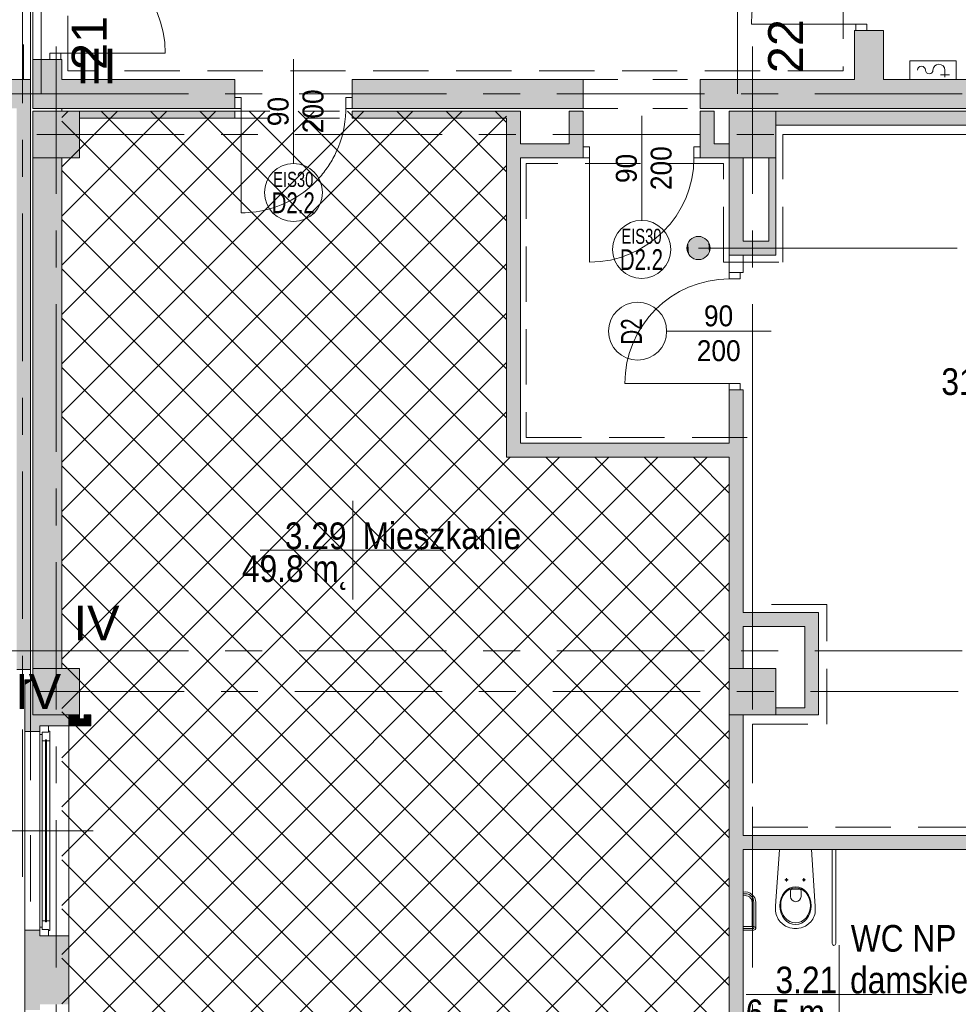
# Model space of a CAD drawing. Header units: centimetres. Extents: x -2424 to 2319, y 5 to 3760.
# Tile 62 of 117: x -1244 to -435, y 2059 to 2907. Entities that reach past the tile are written whole.
import ezdxf

# ---------------------------------------------------------------- set-up
doc = ezdxf.new("R2010")
doc.units = ezdxf.units.CM
for name, pattern in [('Dash', [60, 30, -30]), ('Długa kreska', [142.875, 95.25, -47.625]), ('Hidden', [71.4375, 47.625, -23.8125]), ('Oś', [222.25, 127, -31.75, 31.75, -31.75])]:
    doc.linetypes.add(name, pattern=pattern)
for name, color, linetype, lineweight in [('A-ANNO-NOTE', 131, 'Continuous', 9), ('A-AREA-IDEN', 2, 'Continuous', 13), ('A-DETL', 90, 'Continuous', 9), ('A-DETL-GENF', 92, 'Continuous', 9), ('A-DETL-MEDM', 33, 'Continuous', 25), ('A-DOOR', 31, 'Continuous', 13), ('A-DOOR-HDLN', 31, 'Continuous', 13), ('A-FLOR', 192, 'Continuous', 13), ('A-GLAZ', 151, 'Continuous', 13), ('A-WALL', 113, 'Continuous', 13), ('P-SANR-FIXT', 6, 'Continuous', 9), ('S-COLS', 52, 'Continuous', 13), ('S-GRID', 1, 'Continuous', 13), ('S-GRID-IDEN', 1, 'Continuous', 13)]:
    doc.layers.add(name, color=color, linetype=linetype, lineweight=lineweight)
doc.layers.add('A-WALL-PATT', color=111, linetype='Continuous', lineweight=13, plot=False)
doc.styles.add('Arial', font='arial.ttf', dxfattribs={"width": 0.9, "height": 18})
doc.styles.add('Arial_2', font='arial.ttf', dxfattribs={"width": 0.7, "height": 13})
doc.styles.add('Arial_3', font='arial.ttf', dxfattribs={"width": 0.7, "height": 18})
doc.styles.add('Arial_5', font='arial.ttf', dxfattribs={"height": 30})
doc.styles.add('Arial_6', font='arial.ttf', dxfattribs={"width": 0.85, "height": 23})

# ---------------------------------------------------------------- blocks, each defined once
blk = doc.blocks.new('OTWOR_DRZWIOWY_NIEZABUDOWANY - 185x205-2239522-3_piętro I __3_90 m_ - stan projektowany')
at = {"layer": 'A-DOOR-HDLN', "color": 71, "linetype": 'Dash', "lineweight": 9}
for p, q in [((-92.5, 3), (92.5, 3)), ((-92.5, -3), (92.5, -3))]:
    blk.add_line(p, q, dxfattribs=at)

msp = doc.modelspace()

# ---------------------------------------------------------------- hatches: boundary and pattern name
at = {"layer": 'A-WALL-PATT', "lineweight": 9}
h = msp.add_hatch(color=251, dxfattribs=at)
h.paths.add_polyline_path([(-1446.98, 2830.83), (-1407.12, 2830.83), (-1407.12, 2855.83), (-1446.98, 2855.83), (-1446.98, 2832.49)], flags=0)
h.paths.add_polyline_path([(-1316.12, 2830.83), (-1246.62, 2830.83), (-1246.62, 2843.33), (-1240.62, 2843.33), (-1240.62, 2855.83), (-1316.12, 2855.83)], flags=0)
for points in [[(-1240.62, 2843.33), (-1234.62, 2843.33), (-1234.62, 2855.83), (-1240.62, 2855.83)], [(-1246.62, 2347.33), (-1234.62, 2347.33), (-1234.62, 2843.33), (-1246.62, 2843.33), (-1246.62, 2363.33)]]:
    msp.add_hatch(color=251, dxfattribs=at).paths.add_polyline_path(points, flags=0)
at = {"layer": 'S-COLS', "lineweight": 9}
for points in [[(-1221.26, 2788.33), (-1192.62, 2788.33), (-1192.62, 2828.33), (-1232.62, 2828.33), (-1232.62, 2788.33)], [(-632.62, 2788.33), (-592.62, 2788.33), (-592.62, 2828.33), (-632.62, 2828.33)], [(-1221.26, 2308.33), (-1192.62, 2308.33), (-1192.62, 2348.33), (-1232.62, 2348.33), (-1232.62, 2308.33)], [(-632.62, 2308.33), (-592.62, 2308.33), (-592.62, 2348.33), (-632.62, 2348.33)]]:
    msp.add_hatch(color=251, dxfattribs=at).paths.add_polyline_path(points, flags=0)

# ---------------------------------------------------------------- linework, layer by layer
at = {"layer": 'A-ANNO-NOTE', "color": 251, "lineweight": 9}
for p, q in [((-1008.12, 2873.33), (-1008.12, 2828.33)), ((-1008.12, 2873.33), (-1008.12, 2828.33)), ((-1008.12, 2828.33), (-1008.12, 2783.33)), ((-1008.12, 2828.33), (-1008.12, 2783.33)), ((-708.12, 2824.33), (-708.12, 2734.33)), ((-708.12, 2824.33), (-708.12, 2734.33)), ((-596.62, 2638.83), (-686.62, 2638.83)), ((-596.62, 2638.83), (-686.62, 2638.83)), ((-1207.62, 2208.33), (-1300.62, 2208.33)), ((-1207.62, 2208.33), (-1300.62, 2208.33)), ((-1180.62, 2208.33), (-1207.62, 2208.33)), ((-1180.62, 2208.33), (-1207.62, 2208.33))]:
    msp.add_line(p, q, dxfattribs=at)
for centre in [(-1008.12, 2758.33), (-708.12, 2709.33), (-711.62, 2638.83)]:
    msp.add_circle(centre, 25, dxfattribs=at)
at = {"layer": 'A-AREA-IDEN', "color": 251, "lineweight": 9}
for p, q in [((-659.22, 2710.5), (-436.3, 2710.5)), ((-956.96, 2492.64), (-956.96, 2450.14)), ((-947.2, 2450.14), (-1036.96, 2450.14)), ((-1036.96, 2450.14), (-876.96, 2450.14)), ((-956.96, 2450.14), (-956.96, 2407.64)), ((-538.03, 2109.89), (-538.03, 2067.39)), ((-528.28, 2067.39), (-618.03, 2067.39)), ((-618.03, 2067.39), (-458.03, 2067.39)), ((-538.03, 2067.39), (-538.03, 2024.89))]:
    msp.add_line(p, q, dxfattribs=at)
msp.add_circle((-659.22, 2710.5), 10, dxfattribs=at)
at = {"layer": 'A-AREA-IDEN', "color": 251, "linetype": 'Continuous', "lineweight": 9, "extrusion": (0, 0, -1)}
for points in [[(668.61, 2713.92), (668.05, 2705.8), (668.05, 2715.19)], [(668.05, 2715.19), (667.31, 2704.62), (667.31, 2716.38)], [(668.05, 2715.19), (668.05, 2705.8), (667.31, 2704.62)], [(667.31, 2716.38), (666.41, 2703.55), (666.41, 2717.44)], [(667.31, 2716.38), (667.31, 2704.62), (666.41, 2703.55)], [(666.41, 2717.44), (665.37, 2702.62), (665.37, 2718.38)], [(666.41, 2717.44), (666.41, 2703.55), (665.37, 2702.62)], [(665.37, 2718.38), (664.22, 2701.84), (664.22, 2719.16)], [(665.37, 2718.38), (665.37, 2702.62), (664.22, 2701.84)], [(664.22, 2719.16), (662.96, 2701.23), (662.96, 2719.77)], [(664.22, 2719.16), (664.22, 2701.84), (662.96, 2701.23)], [(662.96, 2719.77), (661.64, 2700.79), (661.64, 2720.2)], [(662.96, 2719.77), (662.96, 2701.23), (661.64, 2700.79)], [(661.64, 2720.2), (660.26, 2700.55), (660.26, 2720.44)], [(661.64, 2720.2), (661.64, 2700.79), (660.26, 2700.55)], [(660.26, 2720.44), (658.87, 2700.5), (658.87, 2720.49)], [(660.26, 2720.44), (660.26, 2700.55), (658.87, 2700.5)], [(658.87, 2720.49), (658.87, 2700.5), (657.48, 2700.65)], [(658.87, 2720.49), (657.48, 2700.65), (657.48, 2720.35)], [(657.48, 2720.35), (657.48, 2700.65), (656.13, 2700.99)], [(657.48, 2720.35), (656.13, 2700.99), (656.13, 2720.01)], [(656.13, 2720.01), (656.13, 2700.99), (654.83, 2701.51)], [(656.13, 2720.01), (654.83, 2701.51), (654.83, 2719.49)], [(654.83, 2719.49), (654.83, 2701.51), (653.62, 2702.21)], [(654.83, 2719.49), (653.62, 2702.21), (653.62, 2718.79)], [(653.62, 2718.79), (653.62, 2702.21), (652.53, 2703.07)], [(653.62, 2718.79), (652.53, 2703.07), (652.53, 2717.93)], [(652.53, 2717.93), (652.53, 2703.07), (651.56, 2704.07)], [(652.53, 2717.93), (651.56, 2704.07), (651.56, 2716.93)], [(651.56, 2716.93), (651.56, 2704.07), (650.74, 2705.2)], [(651.56, 2716.93), (650.74, 2705.2), (650.74, 2715.8)], [(650.74, 2715.8), (650.74, 2705.2), (650.08, 2706.43)], [(650.74, 2715.8), (650.08, 2706.43), (650.08, 2714.57)], [(669.19, 2711.2), (669, 2708.42), (669, 2712.58)], [(669, 2708.42), (669.19, 2711.2), (669.19, 2709.8)], [(669, 2712.58), (668.61, 2707.08), (668.61, 2713.92)], [(669, 2712.58), (669, 2708.42), (668.61, 2707.08)], [(668.61, 2713.92), (668.61, 2707.08), (668.05, 2705.8)], [(650.08, 2714.57), (650.08, 2706.43), (649.6, 2707.74)], [(650.08, 2714.57), (649.6, 2707.74), (649.6, 2713.25)], [(649.6, 2713.25), (649.6, 2707.74), (649.31, 2709.11)], [(649.6, 2713.25), (649.31, 2709.11), (649.31, 2711.89)], [(649.31, 2711.89), (649.31, 2709.11), (649.22, 2710.5)]]:
    msp.add_solid(points, dxfattribs=at)
at = {"layer": 'A-DETL', "color": 251, "linetype": 'Długa kreska', "lineweight": 9}
for p, q in [((-1234.62, 3558.33), (-1234.62, 2347.33)), ((-1234.62, 2347.33), (-1234.62, 2147.33))]:
    msp.add_line(p, q, dxfattribs=at)
at = {"layer": 'A-DETL', "color": 251, "linetype": 'Hidden', "lineweight": 9}
for p, q in [((-1202.56, 2863.06), (-1202.56, 3507.06)), ((-534.56, 3081.33), (-534.56, 2863.06)), ((-534.56, 2863.06), (-1202.56, 2863.06)), ((-586.62, 2698.33), (-586.62, 2808.33)), ((-330.12, 2808.33), (-586.62, 2808.33)), ((-637.62, 2783.33), (-807.62, 2783.33)), ((-807.62, 2783.33), (-807.62, 2547.33)), ((-637.62, 2698.33), (-637.62, 2783.33)), ((-637.62, 2698.33), (-586.62, 2698.33)), ((-807.62, 2547.33), (-612.62, 2547.33)), ((-612.62, 2547.33), (-612.62, 2403.33)), ((-548.62, 2403.33), (-612.62, 2403.33)), ((-548.62, 2300.33), (-548.62, 2403.33)), ((-612.62, 2300.33), (-548.62, 2300.33)), ((-612.62, 2300.33), (-612.62, 2211.46)), ((-612.62, 2211.46), (-394.62, 2211.46))]:
    msp.add_line(p, q, dxfattribs=at)
at = {"layer": 'A-DETL-GENF', "color": 251, "lineweight": 9}
for p, q in [((-523.62, 2903.33), (-514.07, 2903.33)), ((-523.62, 2897.83), (-523.62, 2903.33)), ((-514.07, 2903.33), (-514.07, 2897.83)), ((-514.07, 2897.83), (-523.62, 2897.83)), ((-1208.62, 2878.33), (-1218.17, 2878.33)), ((-1218.17, 2878.33), (-1218.17, 2872.83)), ((-1208.62, 2872.83), (-1208.62, 2878.33)), ((-1218.17, 2872.83), (-1208.62, 2872.83)), ((-1053.12, 2840.33), (-1058.62, 2840.33)), ((-1058.62, 2840.33), (-1058.62, 2830.83)), ((-1053.12, 2830.83), (-1053.12, 2840.33)), ((-957.62, 2840.33), (-963.12, 2840.33)), ((-963.12, 2840.33), (-963.12, 2830.83)), ((-957.62, 2830.83), (-957.62, 2840.33)), ((-1058.62, 2830.83), (-1053.12, 2830.83)), ((-963.12, 2830.83), (-957.62, 2830.83)), ((-753.12, 2797.83), (-758.62, 2797.83)), ((-758.62, 2797.83), (-758.62, 2788.33)), ((-753.12, 2788.33), (-753.12, 2797.83)), ((-657.62, 2797.83), (-663.12, 2797.83)), ((-663.12, 2797.83), (-663.12, 2788.33)), ((-657.62, 2788.33), (-657.62, 2797.83)), ((-758.62, 2788.33), (-753.12, 2788.33)), ((-663.12, 2788.33), (-657.62, 2788.33)), ((-632.62, 2683.83), (-632.62, 2689.33)), ((-632.62, 2689.33), (-623.12, 2689.33)), ((-623.12, 2683.83), (-632.62, 2683.83)), ((-623.12, 2689.33), (-623.12, 2683.83)), ((-632.62, 2593.83), (-623.12, 2593.83)), ((-632.62, 2588.33), (-632.62, 2593.83)), ((-623.12, 2588.33), (-632.62, 2588.33)), ((-623.12, 2593.83), (-623.12, 2588.33))]:
    msp.add_line(p, q, dxfattribs=at)
at = {"layer": 'A-DETL-GENF', "color": 251, "linetype": 'Continuous', "lineweight": 9}
for p, q in [((-1207.62, 2822.89), (-1202.18, 2828.33)), ((-1207.62, 2780.46), (-1159.76, 2828.33)), ((-1207.62, 2738.03), (-1117.33, 2828.33)), ((-1207.62, 2695.61), (-1074.9, 2828.33)), ((-1207.62, 2653.18), (-1032.48, 2828.33)), ((-1207.62, 2610.75), (-990.05, 2828.33)), ((-1207.62, 2568.33), (-947.62, 2828.33)), ((-1207.62, 2525.9), (-905.2, 2828.33)), ((-1207.62, 2483.47), (-862.77, 2828.33)), ((-632.62, 2287.25), (-1173.7, 2828.33)), ((-632.62, 2329.68), (-1131.27, 2828.33)), ((-824.62, 2564.11), (-1088.84, 2828.33)), ((-824.62, 2606.53), (-1046.42, 2828.33)), ((-824.62, 2648.96), (-1003.99, 2828.33)), ((-824.62, 2691.39), (-961.56, 2828.33)), ((-824.62, 2733.81), (-919.14, 2828.33)), ((-824.62, 2776.24), (-876.71, 2828.33)), ((-824.62, 2818.66), (-834.28, 2828.33)), ((-1207.62, 2441.05), (-824.62, 2824.05)), ((-632.62, 2244.83), (-1207.62, 2819.83)), ((-1207.62, 2398.62), (-824.62, 2781.62)), ((-632.62, 2202.4), (-1207.62, 2777.4)), ((-1207.62, 2356.19), (-824.62, 2739.19)), ((-632.62, 2159.97), (-1207.62, 2734.97)), ((-1207.62, 2313.77), (-824.62, 2696.77)), ((-632.62, 2117.55), (-1207.62, 2692.55)), ((-1207.62, 2271.34), (-824.62, 2654.34)), ((-632.62, 2075.12), (-1207.62, 2650.12)), ((-1207.62, 2228.92), (-824.62, 2611.92)), ((-632.62, 2032.69), (-1207.62, 2607.69)), ((-1207.62, 2186.49), (-824.62, 2569.49)), ((-604.62, 1962.27), (-1207.62, 2565.27)), ((-1207.62, 2144.06), (-821.36, 2530.33)), ((-1207.62, 2101.64), (-778.93, 2530.33)), ((-1207.62, 2059.21), (-736.51, 2530.33)), ((-1207.62, 2016.78), (-694.08, 2530.33)), ((-1207.62, 1974.36), (-651.65, 2530.33)), ((-632.62, 2372.11), (-790.84, 2530.33)), ((-632.62, 2414.53), (-748.42, 2530.33)), ((-632.62, 2456.96), (-705.99, 2530.33)), ((-632.62, 2499.39), (-663.56, 2530.33)), ((-604.62, 1919.84), (-1207.62, 2522.84)), ((-1207.62, 1931.93), (-632.62, 2506.93)), ((-604.62, 1877.42), (-1207.62, 2480.42)), ((-1207.62, 1889.5), (-632.62, 2464.5)), ((-627.96, 1858.33), (-1207.62, 2437.99)), ((-1196.38, 1858.33), (-632.62, 2422.08)), ((-670.39, 1858.33), (-1207.62, 2395.56)), ((-1153.95, 1858.33), (-632.62, 2379.65)), ((-712.81, 1858.33), (-1207.62, 2353.14)), ((-1111.52, 1858.33), (-632.62, 2337.23)), ((-755.24, 1858.33), (-1207.62, 2310.71)), ((-1069.1, 1858.33), (-632.62, 2294.8)), ((-797.67, 1858.33), (-1207.62, 2268.28)), ((-1026.67, 1858.33), (-632.62, 2252.37)), ((-840.09, 1858.33), (-1207.62, 2225.86)), ((-984.24, 1858.33), (-632.62, 2209.95)), ((-882.52, 1858.33), (-1207.62, 2183.43)), ((-941.82, 1858.33), (-632.62, 2167.52)), ((-924.94, 1858.33), (-1207.62, 2141)), ((-899.39, 1858.33), (-632.62, 2125.09)), ((-967.37, 1858.33), (-1207.62, 2098.58)), ((-856.96, 1858.33), (-632.62, 2082.67))]:
    msp.add_line(p, q, dxfattribs=at)
at = {"layer": 'A-DETL-MEDM', "color": 251, "lineweight": 9}
for p, q in [((-514.07, 2903.33), (-523.62, 2903.33)), ((-523.62, 2903.33), (-523.62, 2897.83)), ((-514.07, 2897.83), (-514.07, 2903.33)), ((-523.62, 2897.83), (-514.07, 2897.83)), ((-1218.17, 2878.33), (-1208.62, 2878.33)), ((-1218.17, 2872.83), (-1218.17, 2878.33)), ((-1208.62, 2878.33), (-1208.62, 2872.83)), ((-1208.62, 2872.83), (-1218.17, 2872.83)), ((-1058.62, 2830.83), (-1058.62, 2840.33)), ((-1058.62, 2840.33), (-1053.12, 2840.33)), ((-1053.12, 2840.33), (-1053.12, 2830.83)), ((-963.12, 2840.33), (-963.12, 2830.83)), ((-957.62, 2840.33), (-963.12, 2840.33)), ((-957.62, 2830.83), (-957.62, 2840.33)), ((-1053.12, 2830.83), (-1058.62, 2830.83)), ((-963.12, 2830.83), (-957.62, 2830.83)), ((-758.62, 2788.33), (-758.62, 2797.83)), ((-758.62, 2797.83), (-753.12, 2797.83)), ((-753.12, 2797.83), (-753.12, 2788.33)), ((-663.12, 2797.83), (-663.12, 2788.33)), ((-657.62, 2797.83), (-663.12, 2797.83)), ((-657.62, 2788.33), (-657.62, 2797.83)), ((-753.12, 2788.33), (-758.62, 2788.33)), ((-663.12, 2788.33), (-657.62, 2788.33)), ((-632.62, 2683.83), (-632.62, 2689.33)), ((-632.62, 2689.33), (-623.12, 2689.33)), ((-623.12, 2683.83), (-632.62, 2683.83)), ((-623.12, 2689.33), (-623.12, 2683.83)), ((-623.12, 2593.83), (-632.62, 2593.83)), ((-632.62, 2593.83), (-632.62, 2588.33)), ((-632.62, 2588.33), (-623.12, 2588.33)), ((-623.12, 2588.33), (-623.12, 2593.83))]:
    msp.add_line(p, q, dxfattribs=at)
at = {"layer": 'A-DOOR', "color": 251, "lineweight": 9}
for p, q in [((-523.62, 2903.33), (-613.62, 2903.33)), ((-1208.62, 2878.33), (-1118.62, 2878.33)), ((-1053.12, 2830.83), (-1053.12, 2828.33)), ((-1053.12, 2828.33), (-1053.12, 2740.83)), ((-753.12, 2788.33), (-753.12, 2698.33)), ((-632.62, 2593.83), (-722.62, 2593.83))]:
    msp.add_line(p, q, dxfattribs=at)
for centre, start, end in [((-523.62, 2903.33), 90, 180), ((-1208.62, 2878.33), 0, 90), ((-1053.12, 2830.83), 335.45455, 358.40303), ((-1053.12, 2830.83), 358.40303, 0), ((-1053.12, 2830.83), 327.27273, 335.45455), ((-753.12, 2788.33), 270, 0), ((-1053.12, 2830.83), 319.09091, 327.27273), ((-1053.12, 2830.83), 302.72727, 319.09091), ((-1053.12, 2830.83), 270, 302.72727), ((-632.62, 2593.83), 90, 180)]:
    msp.add_arc(centre, 90, start, end, dxfattribs=at)
at = {"layer": 'A-DOOR-HDLN', "color": 251, "linetype": 'Dash', "lineweight": 9}
for p, q in [((-758.62, 2855.83), (-657.62, 2855.83)), ((-1058.62, 2828.33), (-957.62, 2828.33)), ((-758.62, 2830.83), (-657.62, 2830.83)), ((-1058.62, 2822.33), (-957.62, 2822.33))]:
    msp.add_line(p, q, dxfattribs=at)
at = {"layer": 'A-FLOR', "color": 251, "lineweight": 9}
for p, q in [((-1234.62, 2855.83), (-1234.62, 3040.83)), ((-1232.62, 3023.83), (-1232.62, 2872.83)), ((-1207.62, 2830.83), (-1207.62, 2828.33))]:
    msp.add_line(p, q, dxfattribs=at)
at = {"layer": 'A-GLAZ', "color": 251, "lineweight": 9}
for p, q in [((-1219.12, 2298.83), (-1226.62, 2298.83)), ((-1226.62, 2298.83), (-1226.62, 2291.33)), ((-1226.62, 2117.83), (-1226.62, 2298.83)), ((-1226.62, 2291.33), (-1224.62, 2291.33)), ((-1226.62, 2291.33), (-1226.62, 2125.33)), ((-1219.12, 2293.33), (-1224.62, 2293.33)), ((-1224.62, 2293.33), (-1224.62, 2285.83)), ((-1224.62, 2293.33), (-1219.12, 2293.33)), ((-1224.62, 2291.33), (-1224.62, 2293.33)), ((-1219.12, 2293.33), (-1219.12, 2298.83)), ((-1218.12, 2294.33), (-1219.12, 2294.33)), ((-1219.12, 2294.33), (-1219.12, 2293.33)), ((-1218.12, 2285.83), (-1218.12, 2294.33)), ((-1224.62, 2285.83), (-1221.87, 2285.83)), ((-1224.62, 2285.83), (-1224.62, 2130.83)), ((-1220.87, 2286.83), (-1221.87, 2286.83)), ((-1221.87, 2286.83), (-1221.87, 2129.83)), ((-1221.87, 2285.83), (-1221.87, 2286.83)), ((-1221.87, 2286.83), (-1220.87, 2286.83)), ((-1220.87, 2129.83), (-1220.87, 2286.83)), ((-1220.87, 2286.83), (-1220.87, 2285.83)), ((-1220.87, 2285.83), (-1218.12, 2285.83)), ((-1218.12, 2285.83), (-1218.12, 2130.83)), ((-1221.87, 2130.83), (-1224.62, 2130.83)), ((-1224.62, 2130.83), (-1224.62, 2123.33)), ((-1221.87, 2129.83), (-1221.87, 2130.83)), ((-1221.87, 2129.83), (-1220.87, 2129.83)), ((-1220.87, 2129.83), (-1221.87, 2129.83)), ((-1218.12, 2130.83), (-1220.87, 2130.83)), ((-1220.87, 2130.83), (-1220.87, 2129.83)), ((-1218.12, 2122.33), (-1218.12, 2130.83)), ((-1224.62, 2125.33), (-1226.62, 2125.33)), ((-1226.62, 2125.33), (-1226.62, 2117.83)), ((-1224.62, 2123.33), (-1224.62, 2125.33)), ((-1224.62, 2123.33), (-1219.12, 2123.33)), ((-1219.12, 2123.33), (-1224.62, 2123.33)), ((-1219.12, 2123.33), (-1219.12, 2122.33)), ((-1219.12, 2117.83), (-1219.12, 2123.33)), ((-1219.12, 2122.33), (-1218.12, 2122.33)), ((-1226.62, 2117.83), (-1219.12, 2117.83))]:
    msp.add_line(p, q, dxfattribs=at)
at = {"layer": 'A-WALL', "color": 251, "lineweight": 9}
for p, q in [((-524.62, 2897.83), (-524.62, 2855.83)), ((-523.62, 2897.83), (-524.62, 2897.83)), ((-499.62, 2897.83), (-514.07, 2897.83)), ((-499.62, 2855.83), (-499.62, 2897.83)), ((-1232.62, 2872.83), (-1232.62, 2830.83)), ((-1218.17, 2872.83), (-1232.62, 2872.83)), ((-1207.62, 2872.83), (-1208.62, 2872.83)), ((-1207.62, 2855.83), (-1207.62, 2872.83)), ((-1240.62, 2855.83), (-1316.12, 2855.83)), ((-1234.62, 2855.83), (-1240.62, 2855.83)), ((-1234.62, 2843.33), (-1234.62, 2855.83)), ((-1058.62, 2855.83), (-1207.62, 2855.83)), ((-1058.62, 2840.33), (-1058.62, 2855.83)), ((-758.62, 2855.83), (-957.62, 2855.83)), ((-957.62, 2855.83), (-957.62, 2840.33)), ((-758.62, 2830.83), (-758.62, 2855.83)), ((-524.62, 2855.83), (-657.62, 2855.83)), ((-657.62, 2855.83), (-657.62, 2830.83)), ((347.38, 2855.83), (-499.62, 2855.83)), ((-1234.62, 2347.33), (-1234.62, 2843.33)), ((-1232.62, 2830.83), (-1058.62, 2830.83)), ((-1058.62, 2828.33), (-1192.62, 2828.33)), ((-1058.62, 2822.33), (-1058.62, 2828.33)), ((-957.62, 2830.83), (-758.62, 2830.83)), ((-812.62, 2828.33), (-957.62, 2828.33)), ((-957.62, 2828.33), (-957.62, 2822.33)), ((-812.62, 2800.33), (-812.62, 2828.33)), ((-758.62, 2828.33), (-770.62, 2828.33)), ((-770.62, 2828.33), (-770.62, 2800.33)), ((-758.62, 2797.83), (-758.62, 2828.33)), ((-657.62, 2830.83), (347.38, 2830.83)), ((-645.62, 2828.33), (-657.62, 2828.33)), ((-657.62, 2828.33), (-657.62, 2797.83)), ((-645.62, 2800.33), (-645.62, 2828.33)), ((-32.62, 2828.33), (-592.62, 2828.33)), ((-1192.62, 2822.33), (-1058.62, 2822.33)), ((-957.62, 2822.33), (-824.62, 2822.33)), ((-824.62, 2822.33), (-824.62, 2530.33)), ((-592.62, 2816.33), (-96.62, 2816.33)), ((-770.62, 2800.33), (-812.62, 2800.33)), ((-632.62, 2800.33), (-645.62, 2800.33)), ((-1232.62, 2788.33), (-1232.62, 2348.33)), ((-1207.62, 2348.33), (-1207.62, 2788.33)), ((-812.62, 2788.33), (-758.62, 2788.33)), ((-812.62, 2542.33), (-812.62, 2788.33)), ((-657.62, 2788.33), (-632.62, 2788.33)), ((-632.62, 2788.33), (-632.62, 2704.33)), ((-620.62, 2716.33), (-620.62, 2788.33)), ((-598.62, 2788.33), (-598.62, 2716.33)), ((-592.62, 2704.33), (-592.62, 2788.33)), ((-598.62, 2716.33), (-620.62, 2716.33)), ((-620.62, 2704.33), (-632.62, 2704.33)), ((-632.62, 2704.33), (-632.62, 2689.33)), ((-620.62, 2704.33), (-592.62, 2704.33)), ((-620.62, 2689.33), (-620.62, 2704.33)), ((-623.12, 2689.33), (-620.62, 2689.33)), ((-632.62, 2588.33), (-632.62, 2542.33)), ((-620.62, 2588.33), (-623.12, 2588.33)), ((-620.62, 2396.33), (-620.62, 2588.33)), ((-632.62, 2542.33), (-812.62, 2542.33)), ((-824.62, 2530.33), (-632.62, 2530.33)), ((-632.62, 2530.33), (-632.62, 2348.33)), ((-555.62, 2396.33), (-620.62, 2396.33)), ((-555.62, 2308.33), (-555.62, 2396.33)), ((-620.62, 2348.33), (-620.62, 2384.33)), ((-620.62, 2384.33), (-567.62, 2384.33)), ((-567.62, 2384.33), (-567.62, 2314.33)), ((-1246.62, 2347.33), (-1234.62, 2347.33)), ((-1239.62, 381.33), (-1239.62, 2338.33)), ((-1232.62, 2338.33), (-1239.62, 2338.33)), ((-1201.62, 2308.33), (-1201.62, 1868.33)), ((-1192.62, 2308.33), (-1192.62, 2298.83)), ((-1188.62, 2308.33), (-1188.62, 2304.83)), ((-1182.62, 2308.33), (-1188.62, 2308.33)), ((-1182.62, 2298.83), (-1182.62, 2308.33)), ((-632.62, 2308.33), (-632.62, 2018.33)), ((-620.62, 2204.33), (-620.62, 2308.33)), ((-567.62, 2314.33), (-592.62, 2314.33)), ((-592.62, 2308.33), (-555.62, 2308.33)), ((-1188.62, 2304.83), (-1192.62, 2304.83)), ((-1239.62, 2293.83), (-1226.62, 2293.83)), ((-1219.12, 2298.83), (-1182.62, 2298.83)), ((-402.62, 2204.33), (-620.62, 2204.33)), ((-620.62, 2030.33), (-620.62, 2192.33)), ((-620.62, 2192.33), (-414.62, 2192.33)), ((-1226.62, 2122.83), (-1239.62, 2122.83)), ((-1201.62, 2117.83), (-1219.12, 2117.83))]:
    msp.add_line(p, q, dxfattribs=at)
at = {"layer": 'A-WALL-PATT', "color": 251, "linetype": 'Continuous', "lineweight": 9, "extrusion": (0, 0, -1)}
for points in [[(523.62, 2885.83), (524.62, 2897.83), (524.62, 2885.83)], [(524.62, 2897.83), (523.62, 2885.83), (499.62, 2897.83)], [(499.62, 2897.83), (523.62, 2885.83), (499.62, 2885.83)], [(499.62, 2855.83), (524.62, 2885.83), (524.62, 2855.83)], [(524.62, 2885.83), (499.62, 2855.83), (499.62, 2885.83)], [(1232.62, 2855.83), (1207.62, 2872.83), (1232.62, 2872.83)], [(1207.62, 2872.83), (1232.62, 2855.83), (1221.26, 2855.83)], [(1207.62, 2872.83), (1221.26, 2855.83), (1207.62, 2855.83)], [(1058.62, 2830.83), (1232.62, 2855.83), (1232.62, 2830.83)], [(1232.62, 2855.83), (1058.62, 2830.83), (1058.62, 2855.83)], [(957.62, 2840.33), (758.62, 2830.83), (758.62, 2855.83)], [(758.62, 2855.83), (957.62, 2855.83), (957.62, 2840.33)], [(657.62, 2830.83), (-347.38, 2855.83), (657.62, 2855.83)], [(-347.38, 2855.83), (657.62, 2830.83), (-347.38, 2830.83)], [(758.62, 2830.83), (957.62, 2840.33), (957.62, 2830.83)], [(1192.62, 2822.93), (1058.62, 2822.33), (1192.62, 2828.33)], [(1192.62, 2828.33), (1058.62, 2822.33), (1058.62, 2828.33)], [(824.62, 2822.33), (957.62, 2828.33), (957.62, 2822.33)], [(957.62, 2828.33), (824.62, 2822.33), (824.62, 2828.33)], [(824.62, 2530.33), (812.62, 2828.33), (824.62, 2828.33)], [(812.62, 2828.33), (824.62, 2530.33), (812.62, 2530.33)], [(770.62, 2800.33), (758.62, 2828.33), (770.62, 2828.33)], [(758.62, 2828.33), (770.62, 2800.33), (758.62, 2800.33)], [(657.62, 2800.33), (645.62, 2828.33), (657.62, 2828.33)], [(645.62, 2828.33), (657.62, 2800.33), (645.62, 2800.33)], [(92.63, 2816.33), (592.62, 2828.33), (592.62, 2816.33)], [(592.62, 2828.33), (92.63, 2816.33), (32.62, 2828.33)], [(1058.62, 2822.33), (1192.62, 2822.93), (1192.62, 2822.33)], [(758.62, 2788.33), (812.62, 2800.33), (812.62, 2788.33)], [(812.62, 2800.33), (758.62, 2788.33), (758.62, 2800.33)], [(657.62, 2797.83), (632.62, 2788.33), (657.62, 2800.33)], [(657.62, 2800.33), (632.62, 2788.33), (632.62, 2800.33)], [(632.62, 2788.33), (657.62, 2797.83), (657.62, 2788.33)], [(1232.62, 2348.33), (1207.62, 2788.33), (1232.62, 2788.33)], [(1207.62, 2788.33), (1232.62, 2348.33), (1221.26, 2348.33)], [(1207.62, 2788.33), (1221.26, 2348.33), (1207.62, 2348.33)], [(632.62, 2704.33), (620.62, 2788.33), (632.62, 2788.33)], [(620.62, 2788.33), (632.62, 2704.33), (620.62, 2704.33)], [(592.62, 2704.33), (598.62, 2788.33), (598.62, 2704.33)], [(598.62, 2788.33), (592.62, 2704.33), (592.62, 2788.33)], [(620.62, 2704.33), (598.62, 2716.33), (620.62, 2716.33)], [(598.62, 2716.33), (620.62, 2704.33), (598.62, 2704.33)], [(632.62, 2348.33), (620.62, 2588.33), (632.62, 2588.33)], [(620.62, 2588.33), (632.62, 2348.33), (625.92, 2348.33)], [(620.62, 2588.33), (625.92, 2348.33), (620.62, 2348.33)], [(812.62, 2530.33), (632.62, 2542.33), (812.62, 2542.33)], [(632.62, 2542.33), (812.62, 2530.33), (632.62, 2530.33)], [(620.62, 2384.33), (555.62, 2396.33), (620.62, 2396.33)], [(555.62, 2396.33), (620.62, 2384.33), (567.62, 2384.33)], [(555.62, 2396.33), (567.62, 2384.33), (555.62, 2384.33)], [(567.62, 2314.33), (555.62, 2384.33), (567.62, 2384.33)], [(555.62, 2384.33), (567.62, 2314.33), (555.62, 2314.33)], [(1239.62, 2333.97), (1232.62, 2338.33), (1239.62, 2338.33)], [(1232.62, 2338.33), (1239.62, 2333.97), (1232.62, 2308.33)], [(1239.62, 2293.83), (1232.62, 2308.33), (1239.62, 2333.97)], [(1232.62, 2308.33), (1239.62, 2293.83), (1226.62, 2293.83)], [(1232.62, 2308.33), (1226.62, 2293.83), (1226.62, 2298.83)], [(1232.62, 2308.33), (1226.62, 2298.83), (1201.62, 2308.33)], [(1201.62, 2308.33), (1226.62, 2298.83), (1201.62, 2298.83)], [(1192.62, 2298.83), (1201.62, 2308.33), (1201.62, 2298.83)], [(1201.62, 2308.33), (1192.62, 2298.83), (1192.62, 2308.33)], [(1188.62, 2304.83), (1182.62, 2308.33), (1188.62, 2308.33)], [(1182.62, 2308.33), (1188.62, 2304.83), (1182.62, 2298.83)], [(632.62, 2157.83), (620.62, 2308.33), (632.62, 2308.33)], [(620.62, 2308.33), (632.62, 2157.83), (632.62, 2018.33)], [(620.62, 2308.33), (632.62, 2018.33), (620.62, 2018.33)], [(555.62, 2308.33), (592.62, 2314.33), (592.62, 2308.33)], [(592.62, 2314.33), (555.62, 2308.33), (555.62, 2314.33)], [(1188.62, 2298.83), (1192.62, 2304.83), (1192.62, 2298.83)], [(1192.62, 2304.83), (1188.62, 2298.83), (1188.62, 2304.83)], [(1182.62, 2298.83), (1188.62, 2304.83), (1188.62, 2298.83)], [(620.62, 2192.33), (402.62, 2204.33), (620.62, 2204.33)], [(402.62, 2204.33), (620.62, 2192.33), (402.62, 2192.33)], [(1239.62, 2053.83), (1226.62, 2122.83), (1239.62, 2122.83)], [(1226.62, 2122.83), (1239.62, 2053.83), (1226.62, 2117.83)], [(1226.62, 2053.83), (1226.62, 2117.83), (1239.62, 2053.83)], [(1226.62, 2117.83), (1226.62, 2058.83), (1201.62, 2117.83)], [(1201.62, 2117.83), (1226.62, 2058.83), (1201.62, 2058.83)]]:
    msp.add_solid(points, dxfattribs=at)
at = {"layer": 'A-WALL-PATT', "color": 251, "linetype": 'Continuous', "lineweight": 9}
msp.add_solid([(-1226.62, 2117.83), (-1226.62, 2053.83), (-1226.62, 2058.83)], dxfattribs=at)
at = {"layer": 'P-SANR-FIXT', "color": 251, "lineweight": 9}
for p, q in [((-437.13, 2871.83), (-477.12, 2871.83)), ((-477.12, 2871.83), (-477.12, 2855.83)), ((-437.13, 2871.83), (-477.12, 2871.83)), ((-477.12, 2871.83), (-477.12, 2855.83)), ((-439.74, 2871.83), (-470.55, 2871.83)), ((-437.13, 2855.83), (-437.13, 2871.83)), ((-437.13, 2855.83), (-437.13, 2871.83)), ((-446.84, 2859.87), (-450.69, 2859.87)), ((-446.84, 2857.62), (-446.84, 2863.73)), ((-446.84, 2859.87), (-442.98, 2859.87)), ((-589.48, 2192.33), (-592.64, 2147.77)), ((-558.86, 2147.76), (-561.68, 2192.33)), ((-543.99, 2111.13), (-543.99, 2192.33)), ((-540.87, 2111.13), (-540.87, 2192.33)), ((-584.76, 2166.02), (-581.94, 2166.02)), ((-583.39, 2167.42), (-583.39, 2164.63)), ((-569.65, 2166.02), (-566.83, 2166.02)), ((-568.28, 2167.42), (-568.28, 2164.63)), ((-579.91, 2156.73), (-579.91, 2151.6)), ((-571.68, 2157.99), (-578.99, 2157.99)), ((-570.76, 2151.6), (-570.76, 2156.73)), ((-613.02, 2146.69), (-613.02, 2125.83)), ((-611.46, 2146.69), (-611.46, 2124.27)), ((-609.9, 2146.69), (-609.9, 2124.27)), ((-592.64, 2147.77), (-592.95, 2143.44)), ((-558.5, 2143.44), (-558.86, 2147.76)), ((-592.95, 2143.44), (-592.9, 2139)), ((-592.9, 2139), (-592.65, 2137.64)), ((-558.55, 2139), (-558.5, 2143.44)), ((-558.51, 2137.64), (-558.55, 2139)), ((-592.65, 2137.64), (-592.27, 2136.24)), ((-592.27, 2136.24), (-591.77, 2134.87)), ((-591.77, 2134.87), (-591.15, 2133.54)), ((-591.15, 2133.54), (-590.42, 2132.27)), ((-590.42, 2132.27), (-589.59, 2131.07)), ((-589.59, 2131.07), (-588.66, 2129.94)), ((-588.66, 2129.94), (-587.06, 2128.37)), ((-564.1, 2128.37), (-562.5, 2129.94)), ((-562.5, 2129.94), (-561.57, 2131.07)), ((-561.57, 2131.07), (-560.74, 2132.27)), ((-560.74, 2132.27), (-560.01, 2133.54)), ((-560.01, 2133.54), (-559.39, 2134.87)), ((-559.39, 2134.87), (-558.89, 2136.24)), ((-558.89, 2136.24), (-558.51, 2137.64)), ((-620.62, 2125.83), (-611.46, 2125.83)), ((-611.46, 2124.27), (-620.62, 2124.27)), ((-611.46, 2122.71), (-620.62, 2122.71)), ((-587.06, 2128.37), (-585.33, 2127.06)), ((-585.33, 2127.06), (-584.07, 2126.29)), ((-584.07, 2126.29), (-581.95, 2125.27)), ((-581.95, 2125.27), (-580.52, 2124.81)), ((-580.52, 2124.81), (-578.52, 2124.34)), ((-578.52, 2124.34), (-577.06, 2124.15)), ((-577.06, 2124.15), (-575.58, 2124.08)), ((-575.58, 2124.08), (-574.1, 2124.15)), ((-574.1, 2124.15), (-572.64, 2124.34)), ((-572.64, 2124.34), (-570.64, 2124.81)), ((-570.64, 2124.81), (-569.2, 2125.27)), ((-569.2, 2125.27), (-567.09, 2126.29)), ((-567.09, 2126.29), (-565.83, 2127.06)), ((-565.83, 2127.06), (-564.1, 2128.37))]:
    msp.add_line(p, q, dxfattribs=at)
for centre in [(-583.39, 2166.02), (-568.28, 2166.02)]:
    msp.add_circle(centre, 0.825, dxfattribs=at)
for centre, radius, start, end in [((-451.98, 2863.73), 5.14, 0, 180), ((-467.05, 2863.73), 3.5, 0, 180), ((-460.34, 2863.73), 3.21, 180, 0), ((-618.87, 2146.69), 8.97, 0, 99.99957), ((-578.74, 2156.85), 1.17, 102.23395, 185.88986), ((-571.93, 2156.85), 1.17, 354.11014, 77.76605), ((-618.87, 2146.69), 7.41, 0, 102.13274), ((-618.87, 2146.69), 5.85, 0, 105.43824), ((-575.33, 2151.83), 4.58, 182.80221, 357.19779), ((-611.46, 2124.27), 1.56, 0, 90), ((-611.46, 2124.27), 1.56, 270, 0), ((-542.43, 2111.13), 1.56, 180, 0)]:
    msp.add_arc(centre, radius, start, end, dxfattribs=at)
for centre, major_axis, ratio in [((-575.53, 2143.82), (0, 16.33), 0.823529), ((-575.53, 2144.06), (0, 15.16), 0.845174)]:
    msp.add_ellipse(centre, major_axis=major_axis, ratio=ratio, dxfattribs=at)
at = {"layer": 'S-COLS', "color": 251, "lineweight": 9}
for p, q in [((-1207.62, 2828.33), (-1232.62, 2828.33)), ((-1232.62, 2828.33), (-1232.62, 2788.33)), ((-1192.62, 2828.33), (-1207.62, 2828.33)), ((-1192.62, 2788.33), (-1192.62, 2828.33)), ((-592.62, 2828.33), (-632.62, 2828.33)), ((-632.62, 2828.33), (-632.62, 2788.33)), ((-592.62, 2788.33), (-592.62, 2828.33)), ((-1232.62, 2788.33), (-1207.62, 2788.33)), ((-1207.62, 2788.33), (-1192.62, 2788.33)), ((-632.62, 2788.33), (-592.62, 2788.33)), ((-1207.62, 2348.33), (-1232.62, 2348.33)), ((-1232.62, 2348.33), (-1232.62, 2308.33)), ((-1192.62, 2348.33), (-1207.62, 2348.33)), ((-1192.62, 2308.33), (-1192.62, 2348.33)), ((-592.62, 2348.33), (-632.62, 2348.33)), ((-632.62, 2348.33), (-632.62, 2308.33)), ((-592.62, 2308.33), (-592.62, 2348.33)), ((-1232.62, 2308.33), (-1207.62, 2308.33)), ((-1207.62, 2308.33), (-1192.62, 2308.33)), ((-632.62, 2308.33), (-592.62, 2308.33))]:
    msp.add_line(p, q, dxfattribs=at)
at = {"layer": 'S-GRID', "color": 251, "linetype": 'Oś', "lineweight": 9}
for p, q in [((-1241.62, 2168.65), (-1241.62, 3739.04)), ((-1225.62, 3600.33), (-1225.62, 2843.33)), ((-625.62, 3600.33), (-625.62, 2843.33)), ((-1212.62, 2884.27), (-1212.62, 27.13)), ((-612.62, 2884.27), (-612.62, 27.13)), ((-1177.97, 2843.33), (-1702.93, 2843.33)), ((-1225.62, 2843.33), (1859.41, 2843.33)), ((1342.46, 2808.33), (-1368.76, 2808.33)), ((-1177.97, 2363.33), (-1702.93, 2363.33)), ((-1225.62, 2363.33), (1774.38, 2363.33)), ((1342.46, 2328.33), (-1368.76, 2328.33))]:
    msp.add_line(p, q, dxfattribs=at)

# ---------------------------------------------------------------- block references
at = {"color": 251, "lineweight": 9, "rotation": 89.99999999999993}
msp.add_blockref('OTWOR_DRZWIOWY_NIEZABUDOWANY - 185x205-2239522-3_piętro I __3_90 m_ - stan projektowany', (-1237.62, 2948.33), dxfattribs=at)

# ---------------------------------------------------------------- texts
at = {"layer": 'A-ANNO-NOTE', "color": 251, "lineweight": 9}
for s, style, width, p in [('200', 'Arial', 0.9, (-982.36, 2809.44)), ('200', 'Arial', 0.9, (-982.36, 2809.44)), ('90', 'Arial', 0.9, (-1012.36, 2815.5)), ('200', 'Arial', 0.9, (-682.36, 2760.44)), ('200', 'Arial', 0.9, (-682.36, 2760.44)), ('90', 'Arial', 0.9, (-712.36, 2766.5)), ('D2', 'Arial_3', 0.7, (-707.91, 2627.34))]:
    msp.add_text(s, height=18, rotation=90, dxfattribs=dict(at, style=style, width=width)).set_placement(p)
for s, height, style, width, p in [('EIS30', 13, 'Arial_2', 0.7, (-1025.65, 2763.13)), ('D2.2', 18, 'Arial_3', 0.7, (-1026.94, 2740.51)), ('EIS30', 13, 'Arial_2', 0.7, (-725.65, 2714.13)), ('D2.2', 18, 'Arial_3', 0.7, (-726.94, 2691.51)), ('90', 18, 'Arial', 0.9, (-654.45, 2643.06)), ('200', 18, 'Arial', 0.9, (-660.6, 2613.06))]:
    msp.add_text(s, height=height, dxfattribs=dict(at, style=style, width=width)).set_placement(p)
at = {"layer": 'A-AREA-IDEN', "color": 251, "lineweight": 9, "style": 'Arial_6', "width": 0.85}
for s, p in [('31.4 m˛', (-449.89, 2583.9)), ('3.29', (-1015.52, 2451.03)), ('Mieszkanie', (-948.56, 2451.03)), ('49.8 m˛', (-1052.54, 2422.75)), ('WC NP +', (-527.94, 2104.17)), ('3.21', (-592.78, 2068.27)), ('damskie', (-528.52, 2068.27)), ('6.5 m˛', (-618.45, 2040))]:
    msp.add_text(s, height=23, dxfattribs=at).set_placement(p)
at = {"layer": 'S-GRID-IDEN', "color": 251, "lineweight": 9, "style": 'Arial_5'}
for s, p in [('21', (-1169.12, 2863.88)), ('22', (-569.12, 2861.15))]:
    msp.add_text(s, height=30, rotation=90, dxfattribs=at).set_placement(p)
msp.add_text('IV', height=30, dxfattribs=at).set_placement((-1247.97, 2313.38))
at = {"layer": 'S-GRID-IDEN', "color": 251, "lineweight": 9, "char_height": 30, "attachment_point": 5, "line_spacing_factor": 0.936439, "style": 'Arial_5'}
for s, insert, width in [('\\pxqc,t4.23333,8.46667,12.7,16.93333,21.16667,25.4,29.63333,33.86667,38.1,42.33333,46.56667,50.8,55.03333,59.26667,63.5,67.73333,71.96667,76.2,80.43333,84.66667,88.9,93.13333,97.36667,101.6,105.83333,110.06667,114.3,118.53333,122.76667,127,131.23333,135.46667;{III}', (-1177.84, 2867.39), 36.4), ('\\pxqc,t4.23333,8.46667,12.7,16.93333,21.16667,25.4,29.63333,33.86667,38.1,42.33333,46.56667,50.8,55.03333,59.26667,63.5,67.73333,71.96667,76.2,80.43333,84.66667,88.9,93.13333,97.36667,101.6,105.83333,110.06667,114.3,118.53333,122.76667,127,131.23333,135.46667;{IV}', (-1177.79, 2387.39), 41)]:
    msp.add_mtext(s, dxfattribs=dict(at, insert=insert, width=width))

doc.saveas('drawing.dxf')
